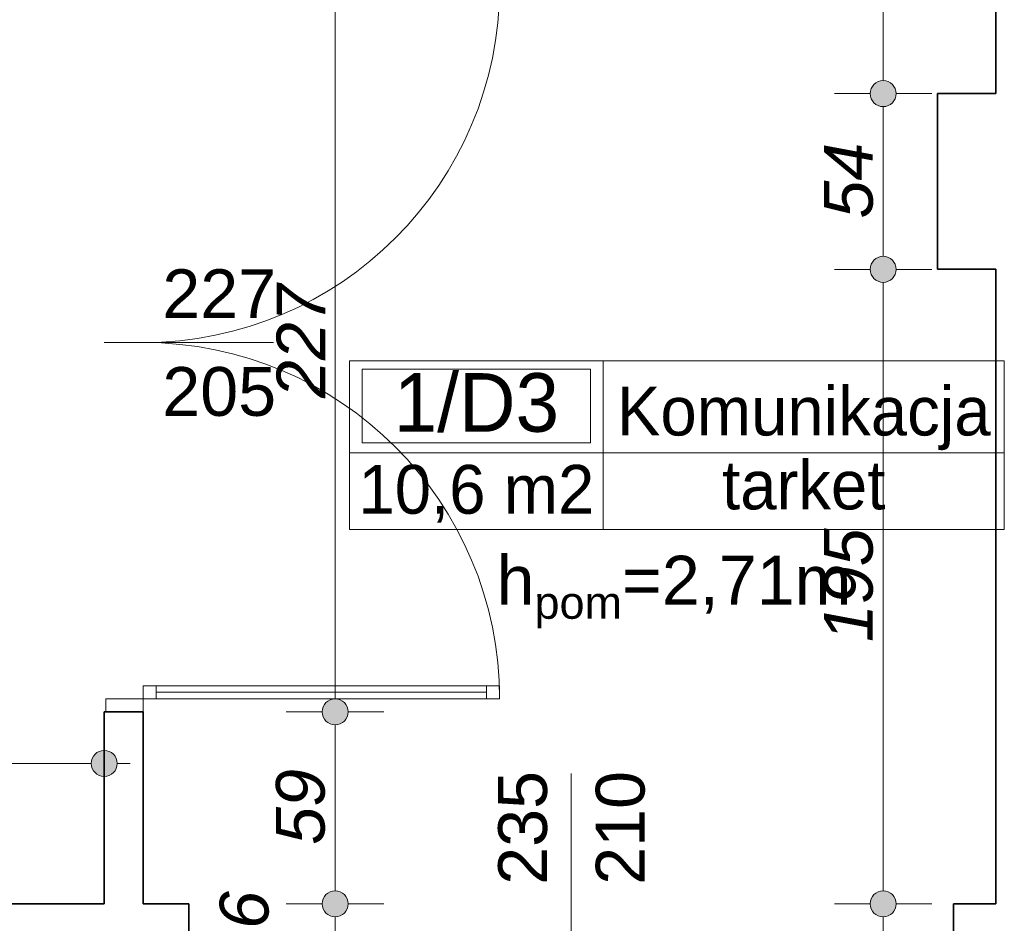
# Model space of a CAD drawing. Header units: millimetres. Extents: x -50073 to 84772, y -78870 to -35317.
# Tile 89 of 125: x 32005 to 35030, y -56161 to -53383. Entities that reach past the tile are written whole.
import ezdxf
from ezdxf.enums import TextEntityAlignment as Align

# ---------------------------------------------------------------- set-up
doc = ezdxf.new("R2010")
doc.units = ezdxf.units.MM
doc.header["$MEASUREMENT"] = 0
for name, color, linetype, lineweight in [('0_Nr_pióra__3', 7, 'Continuous', 20), ('Drzwi ArchiCAD_Nr_pióra__1', 7, 'Continuous', 0), ('Konstrukcja - Ściany zew_Nr_pióra__6', 7, 'Continuous', 35), ('Metryczki pomieszczeń ArchiCADa_Nr_pióra__1', 7, 'Continuous', 0), ('Wymiarowanie - Ogólne_Nr_pióra__82', 114, 'Continuous', 13), ('Znaczniki drzwi ArchiCADa_Nr_pióra__1', 7, 'Continuous', 0), ('Znaczniki drzwi ArchiCADa_Nr_pióra__7', 7, 'Continuous', 70)]:
    doc.layers.add(name, color=color, linetype=linetype, lineweight=lineweight)
doc.layers.add('Elementy modelu - Strefy', color=7, linetype='Continuous')
doc.layers.add('Wymiarowanie - Ogólne', color=7, linetype='Continuous')
doc.styles.add('GENERATED_STYLE_1', font='txt')
doc.styles.add('GENERATED_STYLE_2', font='txt')
doc.styles.add('GENERATED_STYLE_3', font='txt')
doc.styles.add('GENERATED_STYLE_4', font='txt')
doc.dimstyles.new('GENERATED_STYLE__1', dxfattribs={"dimtxt": 150, "dimasz": 152, "dimexe": 0.18, "dimexo": 0, "dimgap": 0.09, "dimtad": 1, "dimlfac": 0.1, "dimzin": 0, "dimdsep": 46, "dimtxsty": 'GENERATED_STYLE_3', "dimblk": 'ARROWHEAD_11', "dimblk1": 'ARROWHEAD_11', "dimblk2": 'ARROWHEAD_11', "dimcen": 0.09, "dimclrd": 114, "dimclre": 114, "dimclrt": 114, "dimazin": 0, "dimtfac": 1, "dimtdec": 4, "dimtmove": 0, "dimatfit": 3, "dimfxl": 1, "dimtolj": 1, "dimtzin": 0, "dimarcsym": 0})
doc.dimstyles.new('GENERATED_STYLE__2', dxfattribs={"dimtxt": 150, "dimasz": 152, "dimexe": 0.18, "dimexo": 0, "dimgap": 0.09, "dimtad": 1, "dimtih": 1, "dimtoh": 1, "dimlfac": 0.1, "dimzin": 0, "dimdsep": 46, "dimtxsty": 'GENERATED_STYLE_3', "dimblk": 'ARROWHEAD_11', "dimblk1": 'ARROWHEAD_11', "dimblk2": 'ARROWHEAD_11', "dimcen": 0.09, "dimclrd": 114, "dimclre": 114, "dimclrt": 114, "dimazin": 0, "dimtfac": 1, "dimtdec": 4, "dimtmove": 0, "dimatfit": 3, "dimfxl": 1, "dimtolj": 1, "dimtzin": 0, "dimarcsym": 0})

# ---------------------------------------------------------------- blocks, each defined once
blk = doc.blocks.new('Komunikacja_1_D3_65', base_point=(33797.7, -54714.8))
at = {"layer": 'Metryczki pomieszczeń ArchiCADa_Nr_pióra__1', "linetype": 'Continuous'}
for p, q in [((33018.6, -54431.9), (35030.3, -54431.9)), ((33018.6, -54950.5), (33018.6, -54431.9)), ((33057.6, -54457.8), (33758.7, -54457.8)), ((33057.6, -54684.1), (33057.6, -54457.8)), ((33758.7, -54457.8), (33758.7, -54684.1)), ((33797.7, -54431.9), (33797.7, -54950.5)), ((35030.3, -54431.9), (35030.3, -54950.5)), ((33758.7, -54684.1), (33057.6, -54684.1)), ((33018.6, -54714.8), (35030.3, -54714.8)), ((35030.3, -54950.5), (33018.6, -54950.5))]:
    blk.add_line(p, q, dxfattribs=at)
at = {"layer": 'Metryczki pomieszczeń ArchiCADa_Nr_pióra__1'}
for tag, height, style, p in [('ROOM_NUMBER', 180, 'GENERATED_STYLE_2', (33408.2, -54559.8)), ('ROOM_NAME', 150, 'GENERATED_STYLE_1', (34414, -54586.4)), ('floor_f', 150, 'GENERATED_STYLE_1', (34414, -54813.5)), ('ROOM_CALC_AREA', 150, 'GENERATED_STYLE_1', (33408.2, -54826.8))]:
    blk.add_attdef(tag, text='', height=height, dxfattribs=dict(at, style=style)).set_placement(p, align=Align.MIDDLE_CENTER)
blk = doc.blocks.new('*D351')
at = {"layer": 'Wymiarowanie - Ogólne_Nr_pióra__82', "linetype": 'Continuous'}
for points in [[(33014.1, -56260.7), (33011.1, -56245.4), (33002.4, -56232.4), (32989.4, -56223.7), (32974.1, -56220.7), (32958.8, -56223.7), (32945.8, -56232.4), (32937.1, -56245.4), (32934.1, -56260.7), (32937.1, -56276), (32945.8, -56289), (32958.8, -56297.6), (32974.1, -56300.7), (32989.4, -56297.6), (33002.4, -56289), (33011.1, -56276)], [(33014.1, -56370.7), (33011.1, -56355.4), (33002.4, -56342.4), (32989.4, -56333.7), (32974.1, -56330.7), (32958.8, -56333.7), (32945.8, -56342.4), (32937.1, -56355.4), (32934.1, -56370.7), (32937.1, -56386), (32945.8, -56399), (32958.8, -56407.6), (32974.1, -56410.7), (32989.4, -56407.6), (33002.4, -56399), (33011.1, -56386)]]:
    blk.add_hatch(color=256, dxfattribs=at).paths.add_polyline_path(points)
for p, q in [((32934.1, -56260.7), (32824.1, -56260.7)), ((33124.1, -56260.7), (33014.1, -56260.7)), ((32974.1, -56330.7), (32974.1, -56300.7)), ((32934.1, -56370.7), (32824.1, -56370.7)), ((33124.1, -56370.7), (33014.1, -56370.7))]:
    blk.add_line(p, q, dxfattribs=at)
for centre in [(32974.1, -56260.7), (32974.1, -56370.7)]:
    blk.add_circle(centre, 40, dxfattribs=at)
at = {"layer": 'Wymiarowanie - Ogólne_Nr_pióra__82', "insert": (32771.6, -56294.5), "char_height": 150, "attachment_point": 7, "rotation": 90, "style": 'GENERATED_STYLE_3'}
blk.add_mtext('\\A1;{\\fArial|b0|i1|c238|p38;16}', dxfattribs=at)
blk = doc.blocks.new('ARROWHEAD_11')
at = {"color": 0, "linetype": 'Continuous', "lineweight": 0}
blk.add_line((0, 0), (-1, 0), dxfattribs=at)
at = {"color": 0, "linetype": 'Continuous', "lineweight": 0, "const_width": 0.25, "flags": 128}
blk.add_lwpolyline([(-0.125, 0, 1), (0.125, 0, 1)], format="xyb", close=True, dxfattribs=at)
blk = doc.blocks.new('*D352')
at = {"layer": 'Wymiarowanie - Ogólne_Nr_pióra__82', "linetype": 'Continuous'}
for points in [[(33014.1, -56100.7), (33011.1, -56085.4), (33002.4, -56072.4), (32989.4, -56063.7), (32974.1, -56060.7), (32958.8, -56063.7), (32945.8, -56072.4), (32937.1, -56085.4), (32934.1, -56100.7), (32937.1, -56116), (32945.8, -56129), (32958.8, -56137.6), (32974.1, -56140.7), (32989.4, -56137.6), (33002.4, -56129), (33011.1, -56116)], [(33014.1, -56260.7), (33011.1, -56245.4), (33002.4, -56232.4), (32989.4, -56223.7), (32974.1, -56220.7), (32958.8, -56223.7), (32945.8, -56232.4), (32937.1, -56245.4), (32934.1, -56260.7), (32937.1, -56276), (32945.8, -56289), (32958.8, -56297.6), (32974.1, -56300.7), (32989.4, -56297.6), (33002.4, -56289), (33011.1, -56276)]]:
    blk.add_hatch(color=256, dxfattribs=at).paths.add_polyline_path(points)
for p, q in [((32934.1, -56100.7), (32824.1, -56100.7)), ((33124.1, -56100.7), (33014.1, -56100.7)), ((32974.1, -56220.7), (32974.1, -56140.7)), ((32934.1, -56260.7), (32824.1, -56260.7)), ((33124.1, -56260.7), (33014.1, -56260.7))]:
    blk.add_line(p, q, dxfattribs=at)
for centre in [(32974.1, -56100.7), (32974.1, -56260.7)]:
    blk.add_circle(centre, 40, dxfattribs=at)
blk = doc.blocks.new('*D353')
at = {"layer": 'Wymiarowanie - Ogólne_Nr_pióra__82', "linetype": 'Continuous'}
for points in [[(33014.1, -55510.7), (33011.1, -55495.4), (33002.4, -55482.4), (32989.4, -55473.7), (32974.1, -55470.7), (32958.8, -55473.7), (32945.8, -55482.4), (32937.1, -55495.4), (32934.1, -55510.7), (32937.1, -55526), (32945.8, -55539), (32958.8, -55547.6), (32974.1, -55550.7), (32989.4, -55547.6), (33002.4, -55539), (33011.1, -55526)], [(33014.1, -56100.7), (33011.1, -56085.4), (33002.4, -56072.4), (32989.4, -56063.7), (32974.1, -56060.7), (32958.8, -56063.7), (32945.8, -56072.4), (32937.1, -56085.4), (32934.1, -56100.7), (32937.1, -56116), (32945.8, -56129), (32958.8, -56137.6), (32974.1, -56140.7), (32989.4, -56137.6), (33002.4, -56129), (33011.1, -56116)]]:
    blk.add_hatch(color=256, dxfattribs=at).paths.add_polyline_path(points)
for p, q in [((32934.1, -55510.7), (32824.1, -55510.7)), ((33124.1, -55510.7), (33014.1, -55510.7)), ((32974.1, -56060.7), (32974.1, -55550.7)), ((32934.1, -56100.7), (32824.1, -56100.7)), ((33124.1, -56100.7), (33014.1, -56100.7))]:
    blk.add_line(p, q, dxfattribs=at)
for centre in [(32974.1, -55510.7), (32974.1, -56100.7)]:
    blk.add_circle(centre, 40, dxfattribs=at)
at = {"layer": 'Wymiarowanie - Ogólne_Nr_pióra__82', "insert": (32944.1, -55919.5), "char_height": 150, "attachment_point": 7, "rotation": 90, "style": 'GENERATED_STYLE_3'}
blk.add_mtext('\\A1;{\\fArial|b0|i1|c238|p38;59}', dxfattribs=at)
blk = doc.blocks.new('*D354')
at = {"layer": 'Wymiarowanie - Ogólne_Nr_pióra__82', "linetype": 'Continuous'}
for points in [[(33014.1, -53240.7), (33011.1, -53225.4), (33002.4, -53212.4), (32989.4, -53203.7), (32974.1, -53200.7), (32958.8, -53203.7), (32945.8, -53212.4), (32937.1, -53225.4), (32934.1, -53240.7), (32937.1, -53256), (32945.8, -53269), (32958.8, -53277.6), (32974.1, -53280.7), (32989.4, -53277.6), (33002.4, -53269), (33011.1, -53256)], [(33014.1, -55510.7), (33011.1, -55495.4), (33002.4, -55482.4), (32989.4, -55473.7), (32974.1, -55470.7), (32958.8, -55473.7), (32945.8, -55482.4), (32937.1, -55495.4), (32934.1, -55510.7), (32937.1, -55526), (32945.8, -55539), (32958.8, -55547.6), (32974.1, -55550.7), (32989.4, -55547.6), (33002.4, -55539), (33011.1, -55526)]]:
    blk.add_hatch(color=256, dxfattribs=at).paths.add_polyline_path(points)
for p, q in [((32934.1, -53240.7), (32824.1, -53240.7)), ((33124.1, -53240.7), (33014.1, -53240.7)), ((32974.1, -55470.7), (32974.1, -53280.7)), ((32934.1, -55510.7), (32824.1, -55510.7)), ((33124.1, -55510.7), (33014.1, -55510.7))]:
    blk.add_line(p, q, dxfattribs=at)
for centre in [(32974.1, -53240.7), (32974.1, -55510.7)]:
    blk.add_circle(centre, 40, dxfattribs=at)
at = {"layer": 'Wymiarowanie - Ogólne_Nr_pióra__82', "insert": (32944.1, -54546.4), "char_height": 150, "attachment_point": 7, "rotation": 90, "style": 'GENERATED_STYLE_3'}
blk.add_mtext('\\A1;{\\fArial|b0|i1|c238|p38;227}', dxfattribs=at)
blk = doc.blocks.new('*D362')
at = {"layer": 'Wymiarowanie - Ogólne_Nr_pióra__82', "linetype": 'Continuous'}
for points in [[(34698.1, -56100.7), (34695, -56085.4), (34686.3, -56072.4), (34673.4, -56063.7), (34658.1, -56060.7), (34642.7, -56063.7), (34629.8, -56072.4), (34621.1, -56085.4), (34618.1, -56100.7), (34621.1, -56116), (34629.8, -56129), (34642.7, -56137.6), (34658.1, -56140.7), (34673.4, -56137.6), (34686.3, -56129), (34695, -56116)], [(34698.1, -56260.7), (34695, -56245.4), (34686.3, -56232.4), (34673.4, -56223.7), (34658.1, -56220.7), (34642.7, -56223.7), (34629.8, -56232.4), (34621.1, -56245.4), (34618.1, -56260.7), (34621.1, -56276), (34629.8, -56289), (34642.7, -56297.6), (34658.1, -56300.7), (34673.4, -56297.6), (34686.3, -56289), (34695, -56276)]]:
    blk.add_hatch(color=256, dxfattribs=at).paths.add_polyline_path(points)
for p, q in [((34618.1, -56100.7), (34508.1, -56100.7)), ((34808.1, -56100.7), (34698.1, -56100.7)), ((34658.1, -56220.7), (34658.1, -56140.7)), ((34618.1, -56260.7), (34508.1, -56260.7)), ((34808.1, -56260.7), (34698.1, -56260.7))]:
    blk.add_line(p, q, dxfattribs=at)
for centre in [(34658.1, -56100.7), (34658.1, -56260.7)]:
    blk.add_circle(centre, 40, dxfattribs=at)
blk = doc.blocks.new('*D363')
at = {"layer": 'Wymiarowanie - Ogólne_Nr_pióra__82', "linetype": 'Continuous'}
for points in [[(34698.1, -54150.7), (34695, -54135.4), (34686.3, -54122.4), (34673.4, -54113.7), (34658.1, -54110.7), (34642.7, -54113.7), (34629.8, -54122.4), (34621.1, -54135.4), (34618.1, -54150.7), (34621.1, -54166), (34629.8, -54179), (34642.7, -54187.6), (34658.1, -54190.7), (34673.4, -54187.6), (34686.3, -54179), (34695, -54166)], [(34698.1, -56100.7), (34695, -56085.4), (34686.3, -56072.4), (34673.4, -56063.7), (34658.1, -56060.7), (34642.7, -56063.7), (34629.8, -56072.4), (34621.1, -56085.4), (34618.1, -56100.7), (34621.1, -56116), (34629.8, -56129), (34642.7, -56137.6), (34658.1, -56140.7), (34673.4, -56137.6), (34686.3, -56129), (34695, -56116)]]:
    blk.add_hatch(color=256, dxfattribs=at).paths.add_polyline_path(points)
for p, q in [((34618.1, -54150.7), (34508.1, -54150.7)), ((34808.1, -54150.7), (34698.1, -54150.7)), ((34658.1, -56060.7), (34658.1, -54190.7)), ((34618.1, -56100.7), (34508.1, -56100.7)), ((34808.1, -56100.7), (34698.1, -56100.7))]:
    blk.add_line(p, q, dxfattribs=at)
for centre in [(34658.1, -54150.7), (34658.1, -56100.7)]:
    blk.add_circle(centre, 40, dxfattribs=at)
at = {"layer": 'Wymiarowanie - Ogólne_Nr_pióra__82', "insert": (34628.1, -55296.4), "char_height": 150, "attachment_point": 7, "rotation": 90, "style": 'GENERATED_STYLE_3'}
blk.add_mtext('\\A1;{\\fArial|b0|i1|c238|p38;195}', dxfattribs=at)
blk = doc.blocks.new('*D364')
at = {"layer": 'Wymiarowanie - Ogólne_Nr_pióra__82', "linetype": 'Continuous'}
for points in [[(34698.1, -53610.7), (34695, -53595.4), (34686.3, -53582.4), (34673.4, -53573.7), (34658.1, -53570.7), (34642.7, -53573.7), (34629.8, -53582.4), (34621.1, -53595.4), (34618.1, -53610.7), (34621.1, -53626), (34629.8, -53639), (34642.7, -53647.6), (34658.1, -53650.7), (34673.4, -53647.6), (34686.3, -53639), (34695, -53626)], [(34698.1, -54150.7), (34695, -54135.4), (34686.3, -54122.4), (34673.4, -54113.7), (34658.1, -54110.7), (34642.7, -54113.7), (34629.8, -54122.4), (34621.1, -54135.4), (34618.1, -54150.7), (34621.1, -54166), (34629.8, -54179), (34642.7, -54187.6), (34658.1, -54190.7), (34673.4, -54187.6), (34686.3, -54179), (34695, -54166)]]:
    blk.add_hatch(color=256, dxfattribs=at).paths.add_polyline_path(points)
for p, q in [((34618.1, -53610.7), (34508.1, -53610.7)), ((34808.1, -53610.7), (34698.1, -53610.7)), ((34658.1, -54110.7), (34658.1, -53650.7)), ((34618.1, -54150.7), (34508.1, -54150.7)), ((34808.1, -54150.7), (34698.1, -54150.7))]:
    blk.add_line(p, q, dxfattribs=at)
for centre in [(34658.1, -53610.7), (34658.1, -54150.7)]:
    blk.add_circle(centre, 40, dxfattribs=at)
at = {"layer": 'Wymiarowanie - Ogólne_Nr_pióra__82', "insert": (34628.1, -53994.5), "char_height": 150, "attachment_point": 7, "rotation": 90, "style": 'GENERATED_STYLE_3'}
blk.add_mtext('\\A1;{\\fArial|b0|i1|c238|p38;54}', dxfattribs=at)
blk = doc.blocks.new('*D365')
at = {"layer": 'Wymiarowanie - Ogólne_Nr_pióra__82', "linetype": 'Continuous'}
for points in [[(34698.1, -52080.7), (34695, -52065.4), (34686.3, -52052.4), (34673.4, -52043.7), (34658.1, -52040.7), (34642.7, -52043.7), (34629.8, -52052.4), (34621.1, -52065.4), (34618.1, -52080.7), (34621.1, -52096), (34629.8, -52109), (34642.7, -52117.6), (34658.1, -52120.7), (34673.4, -52117.6), (34686.3, -52109), (34695, -52096)], [(34698.1, -53610.7), (34695, -53595.4), (34686.3, -53582.4), (34673.4, -53573.7), (34658.1, -53570.7), (34642.7, -53573.7), (34629.8, -53582.4), (34621.1, -53595.4), (34618.1, -53610.7), (34621.1, -53626), (34629.8, -53639), (34642.7, -53647.6), (34658.1, -53650.7), (34673.4, -53647.6), (34686.3, -53639), (34695, -53626)]]:
    blk.add_hatch(color=256, dxfattribs=at).paths.add_polyline_path(points)
for p, q in [((34658.1, -52040.7), (34658.1, -52000.7)), ((34618.1, -52080.7), (34508.1, -52080.7)), ((34808.1, -52080.7), (34698.1, -52080.7)), ((34658.1, -53570.7), (34658.1, -52120.7)), ((34618.1, -53610.7), (34508.1, -53610.7)), ((34808.1, -53610.7), (34698.1, -53610.7))]:
    blk.add_line(p, q, dxfattribs=at)
for centre in [(34658.1, -52080.7), (34658.1, -53610.7)]:
    blk.add_circle(centre, 40, dxfattribs=at)
at = {"layer": 'Wymiarowanie - Ogólne_Nr_pióra__82', "insert": (34628.1, -53016.4), "char_height": 150, "attachment_point": 7, "rotation": 90, "style": 'GENERATED_STYLE_3'}
blk.add_mtext('\\A1;{\\fArial|b0|i1|c238|p38;153}', dxfattribs=at)
blk = doc.blocks.new('*D375')
at = {"layer": 'Wymiarowanie - Ogólne_Nr_pióra__82', "linetype": 'Continuous'}
for points in [[(29024.6, -55669.3), (29021.6, -55654), (29012.9, -55641), (28999.9, -55632.3), (28984.6, -55629.3), (28969.3, -55632.3), (28956.3, -55641), (28947.6, -55654), (28944.6, -55669.3), (28947.6, -55684.6), (28956.3, -55697.6), (28969.3, -55706.2), (28984.6, -55709.3), (28999.9, -55706.2), (29012.9, -55697.6), (29021.6, -55684.6)], [(32304.6, -55669.3), (32301.6, -55654), (32292.9, -55641), (32279.9, -55632.3), (32264.6, -55629.3), (32249.3, -55632.3), (32236.3, -55641), (32227.6, -55654), (32224.6, -55669.3), (32227.6, -55684.6), (32236.3, -55697.6), (32249.3, -55706.2), (32264.6, -55709.3), (32279.9, -55706.2), (32292.9, -55697.6), (32301.6, -55684.6)]]:
    blk.add_hatch(color=256, dxfattribs=at).paths.add_polyline_path(points)
for p, q in [((28984.6, -55629.3), (28984.6, -55519.3)), ((32264.6, -55629.3), (32264.6, -55519.3)), ((29024.6, -55669.3), (32224.6, -55669.3)), ((32304.6, -55669.3), (32344.6, -55669.3)), ((28984.6, -55819.3), (28984.6, -55709.3)), ((32264.6, -55819.3), (32264.6, -55709.3))]:
    blk.add_line(p, q, dxfattribs=at)
for centre in [(28984.6, -55669.3), (32264.6, -55669.3)]:
    blk.add_circle(centre, 40, dxfattribs=at)
at = {"layer": 'Wymiarowanie - Ogólne_Nr_pióra__82', "insert": (30453.9, -55639.3), "char_height": 150, "attachment_point": 7, "style": 'GENERATED_STYLE_3'}
blk.add_mtext('\\A1;{\\fArial|b0|i1|c238|p38;328}', dxfattribs=at)

msp = doc.modelspace()

# ---------------------------------------------------------------- linework, layer by layer
at = {"layer": 'Drzwi ArchiCAD_Nr_pióra__1', "linetype": 'Continuous'}
for p, q in [((32384.596, -55430.678), (32424.596, -55430.678)), ((32384.596, -55470.678), (32384.596, -55430.678)), ((32424.596, -55430.678), (33439.596, -55430.678)), ((32424.596, -55450.678), (32424.596, -55430.678)), ((32424.596, -55430.678), (32424.596, -55470.678)), ((32424.596, -55450.678), (33439.596, -55450.678)), ((32424.596, -55470.678), (32424.596, -55450.678)), ((33439.596, -55450.678), (32424.596, -55450.678)), ((33439.596, -55450.678), (32424.596, -55450.678)), ((33439.596, -55430.678), (33439.596, -55450.678)), ((33439.596, -55470.678), (33439.596, -55430.678)), ((33439.596, -55430.678), (33479.596, -55430.678)), ((33439.596, -55450.678), (33439.596, -55470.678)), ((33479.596, -55430.678), (33479.596, -55470.678)), ((32269.596, -55470.678), (32384.596, -55470.678)), ((32269.596, -55510.678), (32269.596, -55470.678)), ((32384.596, -55470.678), (32384.596, -55510.678)), ((32424.596, -55470.678), (32384.596, -55470.678)), ((33439.596, -55470.678), (32424.596, -55470.678)), ((33479.596, -55470.678), (33439.596, -55470.678)), ((32384.596, -55510.678), (32269.596, -55510.678)), ((32384.596, -55510.678), (32269.596, -55510.678))]:
    msp.add_line(p, q, dxfattribs=at)
for centre, start, end in [((32384.596, -53280.678), 270, 0), ((32384.596, -55470.678), 0, 90)]:
    msp.add_arc(centre, 1095, start, end, dxfattribs=at)
at = {"layer": 'Konstrukcja - Ściany zew_Nr_pióra__6', "linetype": 'Continuous'}
for p, q in [((32269.596, -55510.678), (32264.596, -55510.678)), ((32384.596, -55510.678), (32269.596, -55510.678)), ((32524.596, -56260.678), (32524.596, -56100.678)), ((34874.596, -56260.678), (34874.596, -56100.678))]:
    msp.add_line(p, q, dxfattribs=at)
at = {"layer": 'Konstrukcja - Ściany zew_Nr_pióra__6', "linetype": 'Continuous', "flags": 128}
for points in [[(35004.596, -52772.978), (35004.596, -53610.678)], [(35004.596, -53610.678), (34824.596, -53610.678)], [(34824.596, -53610.678), (34824.596, -54150.678)], [(34824.596, -54150.678), (35004.596, -54150.678)], [(35004.596, -54150.678), (35004.596, -56100.678)], [(32264.596, -55510.678), (32264.596, -56100.678)], [(32384.596, -56100.678), (32384.596, -55510.678)], [(32264.596, -56100.678), (28984.596, -56100.678)], [(32524.596, -56100.678), (32384.596, -56100.678)], [(35004.596, -56100.678), (34874.596, -56100.678)]]:
    msp.add_lwpolyline(points, dxfattribs=at)
at = {"layer": 'Znaczniki drzwi ArchiCADa_Nr_pióra__1', "linetype": 'Continuous'}
for p, q in [((32784.596, -54375.678), (32264.596, -54375.678)), ((33699.596, -55700.678), (33699.596, -56260.678))]:
    msp.add_line(p, q, dxfattribs=at)

# ---------------------------------------------------------------- block references
at = {"layer": 'Elementy modelu - Strefy', "linetype": 'Continuous'}
ref = msp.add_blockref('Komunikacja_1_D3_65', (33797.672, -54714.774), dxfattribs=at)
ref.add_attrib('ROOM_NAME', 'Komunikacja', dxfattribs={"layer": 'Metryczki pomieszczeń ArchiCADa_Nr_pióra__1', "color": 7, "height": 150, "style": 'GENERATED_STYLE_1'}).set_placement((34413.993, -54586.371), align=Align.MIDDLE_CENTER)
ref.add_attrib('ROOM_NUMBER', '1/D3', dxfattribs={"layer": 'Metryczki pomieszczeń ArchiCADa_Nr_pióra__1', "color": 7, "height": 180, "style": 'GENERATED_STYLE_2'}).set_placement((33408.15, -54559.825), align=Align.MIDDLE_CENTER)
ref.add_attrib('ROOM_CALC_AREA', '10,6 m2', dxfattribs={"layer": 'Metryczki pomieszczeń ArchiCADa_Nr_pióra__1', "color": 7, "height": 150, "style": 'GENERATED_STYLE_1'}).set_placement((33408.15, -54826.825), align=Align.MIDDLE_CENTER)
ref.add_attrib('floor_f', 'tarket', dxfattribs={"layer": 'Metryczki pomieszczeń ArchiCADa_Nr_pióra__1', "color": 7, "height": 150, "style": 'GENERATED_STYLE_1'}).set_placement((34413.993, -54813.454), align=Align.MIDDLE_CENTER)

# ---------------------------------------------------------------- texts
at = {"layer": '0_Nr_pióra__3', "linetype": 'Continuous', "insert": (34015.244, -54987.12), "char_height": 150, "attachment_point": 2, "style": 'GENERATED_STYLE_4'}
msp.add_mtext('\\A1;{\\fArial|b0|i0|c0|p38;h\\fArial|b0|i0|c0|p38;\\A1{\\H.66x;\\S ^ pom;}\\fArial|b0|i0|c0|p38;=2,71m}', dxfattribs=at)
at = {"layer": 'Znaczniki drzwi ArchiCADa_Nr_pióra__7', "char_height": 150, "attachment_point": 7, "style": 'GENERATED_STYLE_1'}
for s, insert in [('\\A1;{\\fArial|b0|i0|c238|p38;227}', (32443.111, -54300.678)), ('\\A1;{\\fArial|b0|i0|c238|p38;205}', (32443.111, -54603.146))]:
    msp.add_mtext(s, dxfattribs=dict(at, insert=insert))
at = {"layer": 'Znaczniki drzwi ArchiCADa_Nr_pióra__7', "char_height": 150, "attachment_point": 7, "rotation": 90, "style": 'GENERATED_STYLE_1'}
for s, insert in [('\\A1;{\\fArial|b0|i0|c238|p38;235}', (33627.168, -56042.164)), ('\\A1;{\\fArial|b0|i0|c238|p38;210}', (33927.065, -56042.164))]:
    msp.add_mtext(s, dxfattribs=dict(at, insert=insert))

# ---------------------------------------------------------------- dimensions: what is measured, and where the dimension line sits
at = {"layer": 'Wymiarowanie - Ogólne', "color": 114, "linetype": 'Continuous', "lineweight": 13}
for base, p1, p2, picture, middle in [((34658.055, -52080.678), (35004.596, -53610.678), (35004.596, -52080.678), '*D365', (34553.055, -52845.678)), ((32974.104, -53240.678), (32384.596, -55510.678), (32384.596, -53240.678), '*D354', (32869.104, -54375.678)), ((34658.055, -53610.678), (34824.596, -54150.678), (35004.596, -53610.678), '*D364', (34553.055, -53880.678)), ((34658.055, -54150.678), (34874.596, -56100.678), (34824.596, -54150.678), '*D363', (34553.055, -55125.678)), ((32974.104, -55510.678), (32524.596, -56100.678), (32384.596, -55510.678), '*D353', (32869.104, -55805.678)), ((32974.104, -56100.678), (32524.596, -56260.678), (32524.596, -56100.678), '*D352', (32696.604, -56180.678)), ((34658.055, -56100.678), (34874.596, -56260.678), (34874.596, -56100.678), '*D362', (34553.055, -56414.507)), ((32974.104, -56260.678), (32384.596, -56370.678), (32524.596, -56260.678), '*D351', (32869.104, -56516.964))]:
    dim = msp.add_linear_dim(base=base, p1=p1, p2=p2, angle=90, dimstyle='GENERATED_STYLE__1', dxfattribs=at)
    dim.commit()
    dim.dimension.update_dxf_attribs({"geometry": picture, "text_midpoint": middle, "dimtype": 160, "text_rotation": 90})
dim = msp.add_linear_dim(base=(32264.596, -55669.282), p1=(28984.596, -55810.678), p2=(32264.596, -56100.678), dimstyle='GENERATED_STYLE__2', dxfattribs=at)
dim.commit()
dim.dimension.update_dxf_attribs({"geometry": '*D375', "text_midpoint": (30624.596, -55564.282), "dimtype": 160})

doc.saveas('drawing.dxf')
